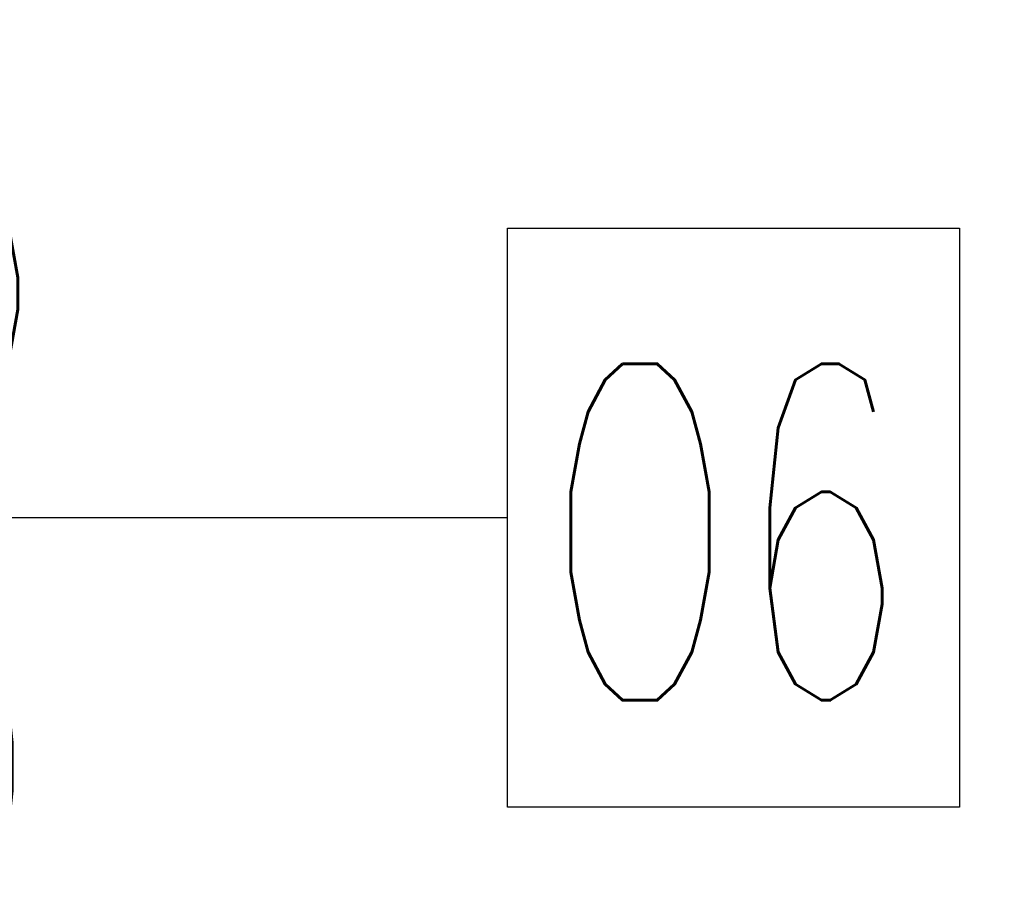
# Model space of a CAD drawing. Header units: millimetres. Extents: x 8949 to 48457, y -1077 to 15217.
# Tile 19 of 63: x 22931 to 22981, y 9855 to 9899. Entities that reach past the tile are written whole.
import ezdxf

# ---------------------------------------------------------------- set-up
doc = ezdxf.new("R2010")
doc.units = ezdxf.units.MM
doc.layers.add('Opisy', color=4, linetype='Continuous')
doc.styles.add('1', font='simplex.shx', dxfattribs={"width": 0.6})

msp = doc.modelspace()

# ---------------------------------------------------------------- linework, layer by layer
at = {"layer": 'Opisy'}
msp.add_line((22835.035, 9873.933), (22955.779, 9873.933), dxfattribs=at)
msp.add_lwpolyline([(22955.779, 9859.48), (22955.779, 9888.385), (22978.36, 9888.385), (22978.36, 9859.48)], close=True, dxfattribs=at)

# ---------------------------------------------------------------- texts
at = {"layer": 'Opisy', "char_height": 16.8, "width": 158.62737, "attachment_point": 5, "style": '1'}
for s, insert in [('125', (22919.669, 9887.918)), ('O6', (22966.719, 9873.216)), ('140', (22919.383, 9861.497))]:
    msp.add_mtext(s, dxfattribs=dict(at, insert=insert))

doc.saveas('drawing.dxf')
